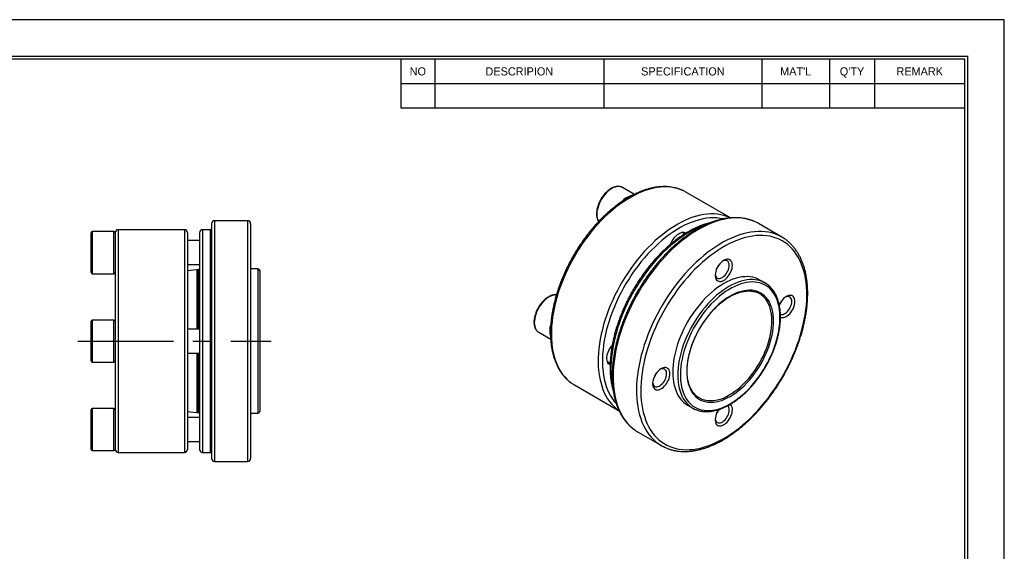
# Model space of a CAD drawing. Header units: millimetres. Extents: x 0 to 278, y 0 to 197.
# Tile 7 of 7: x 115 to 278, y 108 to 197. Entities that reach past the tile are written whole.
import ezdxf
from ezdxf.enums import TextEntityAlignment as Align

# ---------------------------------------------------------------- set-up
doc = ezdxf.new("R2010")
doc.units = ezdxf.units.MM
doc.linetypes.add('CENTER', pattern=[50.8, 31.75, -6.35, 6.35, -6.35])
for name, color, linetype in [('center', 1, 'CENTER'), ('L1', 7, 'CONTINUOUS'), ('OUTLINE', 7, 'CONTINUOUS')]:
    doc.layers.add(name, color=color, linetype=linetype)

# ---------------------------------------------------------------- blocks, each defined once
blk = doc.blocks.new('표제란')
at = {"layer": 'L1', "color": 0}
for p, q in [((297, 210), (0, 210)), ((297, 0), (297, 210))]:
    blk.add_line(p, q, dxfattribs=at)
at = {"layer": 'L1'}
for p, q in [((190, 203), (190, 194.34)), ((196, 203), (196, 194.34)), ((226, 203), (226, 194.34)), ((254, 203), (254, 194.34)), ((266, 203), (266, 194.34)), ((274, 203), (274, 194.34)), ((190, 198.67), (290, 198.67)), ((190, 194.34), (290, 194.34))]:
    blk.add_line(p, q, dxfattribs=at)
at = {"layer": 'L1', "const_width": 0.25}
blk.add_lwpolyline([(290.5, 6.5), (290.5, 203.5), (10, 203.5), (10, 6.5)], close=True, dxfattribs=at)
at = {"layer": 'L1'}
blk.add_lwpolyline([(290, 7), (290, 203), (10.5, 203), (10.5, 7)], close=True, dxfattribs=at)
for s, p in [('NO', (193, 200.83)), ('DESCRIPION', (211, 200.83)), ('SPECIFICATION', (240, 200.83)), ("MAT'L", (260, 200.83)), ("Q'TY", (270, 200.83)), ('REMARK', (282, 200.83))]:
    blk.add_text(s, height=1.444, dxfattribs=at).set_placement(p, align=Align.MIDDLE_CENTER)
for tag, p in [('필렛', (179.25, 10.9)), ('모따기', (179.25, 8.3))]:
    blk.add_attdef(tag, text='', height=1.15, dxfattribs=at).set_placement(p, align=Align.MIDDLE_LEFT)
at = {"layer": 'OUTLINE', "ltscale": 0.5}
for tag, p, height in [('TITLE', (237.17, 24.41), 2.5), ('도번', (251.18, 15.64), 2.5), ('SCALE', (253.78, 9.55), 1.2), ('DATE', (277.02, 9.51), 1.2)]:
    blk.add_attdef(tag, p, '', height=height, dxfattribs=at)

msp = doc.modelspace()

# ---------------------------------------------------------------- linework, layer by layer
at = {"layer": 'center', "ltscale": 0.5}
msp.add_line((124.3028, 143.2718), (156.4131, 143.2718), dxfattribs=at)
at = {"layer": 'OUTLINE'}
for p, q in [((214.7069, 168.7941), (214.6753, 168.8117)), ((216.702, 167.6424), (214.7069, 168.7941)), ((232.6786, 163.7359), (225.2468, 168.0262)), ((146.479, 162.7716), (146.479, 123.772)), ((152.479, 163.2716), (146.979, 163.2716)), ((146.979, 163.2716), (146.979, 123.272)), ((152.479, 163.2716), (152.479, 123.272)), ((152.979, 162.7716), (152.979, 123.772)), ((241.1994, 160.549), (237.3103, 162.7941)), ((126.4792, 157.9718), (126.4792, 161.2718)), ((130.2792, 161.4718), (126.6792, 161.4718)), ((126.6792, 161.4718), (126.6792, 157.9718)), ((130.2792, 157.9718), (130.2792, 161.4718)), ((130.4792, 161.2716), (130.4792, 143.3099)), ((141.9791, 161.7716), (130.9792, 161.7716)), ((130.9792, 161.7716), (130.9792, 124.772)), ((141.9791, 161.7716), (141.9791, 124.772)), ((142.4791, 161.2716), (142.4791, 125.272)), ((144.4791, 161.2716), (144.4791, 125.272)), ((146.279, 161.7716), (144.979, 161.7716)), ((144.979, 161.7716), (144.979, 124.772)), ((146.279, 161.7716), (146.279, 124.772)), ((225.0786, 161.0746), (224.6138, 161.343)), ((144.4791, 159.9718), (142.4791, 159.9718)), ((126.4792, 154.6718), (126.4792, 157.9718)), ((126.6792, 157.9718), (126.6792, 154.4718)), ((130.2792, 154.4718), (130.2792, 157.9718)), ((142.4791, 155.9718), (144.4791, 155.9718)), ((126.6792, 154.4718), (130.2792, 154.4718)), ((143.4792, 155.055), (142.4791, 154.9587)), ((144.061, 155.1217), (143.4792, 155.0656)), ((143.4792, 155.055), (143.4792, 155.0656)), ((144.2791, 155.1217), (144.061, 155.1217)), ((144.061, 155.1217), (144.061, 145.2718)), ((144.2791, 155.1217), (144.2791, 145.2718)), ((154.179, 155.2717), (152.979, 155.2717)), ((154.179, 155.2717), (154.179, 131.2719)), ((154.479, 154.9717), (154.479, 131.5719)), ((238.4018, 152.9267), (237.5533, 153.4165)), ((126.4792, 139.9718), (126.4792, 146.5718)), ((130.2792, 146.7718), (126.6792, 146.7718)), ((126.6792, 146.7718), (126.6792, 139.7718)), ((130.2792, 139.7718), (130.2792, 146.7718)), ((144.4791, 145.2718), (142.4791, 145.2718)), ((200.8127, 144.728), (202.8075, 143.5764)), ((130.4792, 143.2336), (130.4792, 143.3099)), ((130.4792, 143.2336), (130.4792, 125.272)), ((142.4791, 141.2718), (144.4791, 141.2718)), ((144.061, 141.2718), (144.061, 131.4219)), ((144.2791, 141.2718), (144.2791, 131.4219)), ((126.6792, 139.7718), (130.2792, 139.7718)), ((212.2195, 139.875), (212.6844, 139.6066)), ((206.7485, 135.9827), (214.1773, 131.6942)), ((225.5544, 132.6316), (226.4029, 132.1417)), ((126.4792, 125.2718), (126.4792, 131.8718)), ((130.2792, 132.0718), (126.6792, 132.0718)), ((126.6792, 132.0718), (126.6792, 125.0718)), ((130.2792, 125.0718), (130.2792, 132.0718)), ((142.4791, 131.5849), (143.4792, 131.4885)), ((143.4792, 131.4779), (143.4792, 131.4885)), ((143.4792, 131.4779), (144.061, 131.4219)), ((144.061, 131.4219), (144.2791, 131.4219)), ((152.979, 131.2719), (154.179, 131.2719)), ((144.4791, 130.5718), (142.4791, 130.5718)), ((217.3121, 128.1525), (221.2012, 125.9074)), ((142.4791, 126.5718), (144.4791, 126.5718)), ((126.6792, 125.0718), (130.2792, 125.0718)), ((130.9792, 124.772), (141.9791, 124.772)), ((144.979, 124.772), (146.279, 124.772)), ((146.979, 123.272), (152.479, 123.272))]:
    msp.add_line(p, q, dxfattribs=at)
at = {"layer": 'OUTLINE', "flags": 128}
for points in [[(224.7015, 168.3059), (224.2979, 168.4716), (223.8002, 168.6333), (223.2843, 168.7563), (222.7514, 168.8402), (222.2028, 168.8848), (221.6397, 168.8901), (221.0634, 168.8561), (220.4754, 168.7827), (219.8769, 168.6703), (219.2693, 168.519), (218.6542, 168.3291), (218.0328, 168.1013), (217.4067, 167.8359), (216.7773, 167.5336), (216.1461, 167.1951), (215.5145, 166.8211), (214.8841, 166.4127), (214.2563, 165.9706), (213.6325, 165.496), (213.0142, 164.99), (212.4029, 164.4536), (211.8, 163.8883), (211.2069, 163.2952), (210.6249, 162.6758), (210.0555, 162.0316), (209.4999, 161.3639), (208.9594, 160.6745), (208.4354, 159.9648), (207.929, 159.2366), (207.4414, 158.4915), (206.9737, 157.7313), (206.5271, 156.9577), (206.1026, 156.1726), (205.7011, 155.3778), (205.3236, 154.5751), (204.9711, 153.7664), (204.6442, 152.9536), (204.3438, 152.1386), (204.0705, 151.3233), (203.8251, 150.5096), (203.6081, 149.6994), (203.4199, 148.8945), (203.261, 148.0969), (203.1319, 147.3084), (203.0327, 146.5308), (202.9638, 145.766), (202.9252, 145.0158), (202.9171, 144.2818), (202.9395, 143.5658), (202.9924, 142.8696), (203.0756, 142.1946), (203.1889, 141.5424), (203.332, 140.9147), (203.5047, 140.3128), (203.7065, 139.7382), (203.937, 139.1922), (204.1956, 138.676), (204.4817, 138.1909), (204.7946, 137.7381), (205.1337, 137.3184), (205.498, 136.9331), (205.8869, 136.5828), (206.2024, 136.3376)], [(214.6753, 168.8117), (214.5001, 168.8881), (214.2738, 168.9429), (214.0309, 168.9577), (213.7745, 168.9323), (213.5078, 168.8671), (213.2342, 168.7628), (212.9571, 168.6208), (212.68, 168.4428), (212.4064, 168.2312), (212.1397, 167.9885), (211.8833, 167.7179), (211.6404, 167.4226), (211.414, 167.1065), (211.2071, 166.7735), (211.0221, 166.4277), (210.8615, 166.0737), (210.7273, 165.7157), (210.6211, 165.3583), (210.5442, 165.0059), (210.4978, 164.6631), (210.4822, 164.3342)], [(232.4796, 163.8157), (232.076, 163.9814), (231.5783, 164.1431), (231.0624, 164.2661), (230.5295, 164.35), (229.9809, 164.3946), (229.4178, 164.3999), (228.8415, 164.3659), (228.2535, 164.2925), (227.655, 164.1801), (227.0474, 164.0288), (226.4323, 163.8389), (225.8109, 163.6111), (225.1848, 163.3457), (224.5554, 163.0434), (223.9242, 162.7049), (223.2926, 162.3309), (222.6622, 161.9225), (222.0344, 161.4804), (221.4106, 161.0058), (220.7923, 160.4998), (220.181, 159.9634), (219.5781, 159.3981), (218.985, 158.805), (218.403, 158.1856), (217.8336, 157.5414), (217.278, 156.8737), (216.7375, 156.1843), (216.2135, 155.4746), (215.7071, 154.7464), (215.2195, 154.0013), (214.7518, 153.2411), (214.3052, 152.4675), (213.8807, 151.6824), (213.4792, 150.8876), (213.1017, 150.0849), (212.7492, 149.2762), (212.4223, 148.4634), (212.1219, 147.6484), (211.8486, 146.8331), (211.6032, 146.0194), (211.3861, 145.2092), (211.198, 144.4043), (211.0391, 143.6067), (210.91, 142.8182), (210.8108, 142.0406), (210.7419, 141.2758), (210.7033, 140.5256), (210.6952, 139.7916), (210.7176, 139.0756), (210.7705, 138.3794), (210.8537, 137.7044), (210.967, 137.0522), (211.1101, 136.4245), (211.2828, 135.8226), (211.4846, 135.248), (211.7151, 134.702), (211.9737, 134.1858), (212.2598, 133.7007), (212.5727, 133.2479), (212.9118, 132.8282), (213.2761, 132.4429), (213.665, 132.0926), (213.9805, 131.8474)], [(231.4153, 163.5674), (230.9235, 163.6607), (230.3878, 163.7211), (229.837, 163.742), (229.2726, 163.7234), (228.6957, 163.6654), (228.1079, 163.568), (227.5105, 163.4316), (226.905, 163.2564), (226.2928, 163.0428), (225.6754, 162.7915), (225.0543, 162.5029), (224.4309, 162.1778), (223.8069, 161.8169), (223.1836, 161.4212), (222.5626, 160.9915), (221.9453, 160.529), (221.3333, 160.0347), (220.728, 159.5098), (220.1309, 158.9555), (219.5435, 158.3733), (218.967, 157.7644), (218.4029, 157.1305), (217.8527, 156.4729), (217.3175, 155.7933), (216.7986, 155.0933), (216.2975, 154.3746), (215.8151, 153.6389), (215.3527, 152.888), (214.9114, 152.1237), (214.4923, 151.3478), (214.0964, 150.5622), (213.7245, 149.7688), (213.3777, 148.9694), (213.0567, 148.1661), (212.7624, 147.3608), (212.4954, 146.5553), (212.2563, 145.7516), (212.0458, 144.9517), (211.8644, 144.1574), (211.7124, 143.3707), (211.5903, 142.5935), (211.4983, 141.8276), (211.4367, 141.0749), (211.4056, 140.3372), (211.4051, 139.6163), (211.4351, 138.9139), (211.4957, 138.2316), (211.5867, 137.5712), (211.7078, 136.9342), (211.8588, 136.3221), (212.0393, 135.7364), (212.2489, 135.1786), (212.487, 134.6499), (212.7531, 134.1517), (213.0465, 133.6851), (213.3666, 133.2513), (213.71, 132.854)], [(236.6801, 163.1147), (236.6511, 163.1274), (236.147, 163.3249), (235.6237, 163.4837), (235.0824, 163.6035), (234.5242, 163.6841), (233.9505, 163.7251), (233.3624, 163.7267), (232.7611, 163.6887), (232.1481, 163.6113), (231.5246, 163.4946), (230.8919, 163.3389), (230.2515, 163.1444), (229.6047, 162.9117), (228.953, 162.6413), (228.2977, 162.3336), (227.6403, 161.9895), (226.9822, 161.6095), (226.3247, 161.1946), (225.6694, 160.7457), (225.0177, 160.2637), (224.3709, 159.7497), (223.7305, 159.2047), (223.0979, 158.63), (222.4744, 158.0268), (221.8613, 157.3964), (221.2601, 156.7402), (220.672, 156.0596), (220.0982, 155.3561), (219.5401, 154.6311), (218.9988, 153.8864), (218.4755, 153.1234), (217.9713, 152.3438), (217.4874, 151.5494), (217.0247, 150.7418), (216.5843, 149.9228), (216.1672, 149.0941), (215.7742, 148.2576), (215.4061, 147.4151), (215.0639, 146.5684), (214.7482, 145.7193), (214.4597, 144.8696), (214.199, 144.0213), (213.9667, 143.1761), (213.7633, 142.3359), (213.5893, 141.5025), (213.445, 140.6777), (213.3307, 139.8633), (213.2467, 139.061), (213.1932, 138.2726), (213.1702, 137.4998), (213.1778, 136.7443), (213.2161, 136.0077), (213.2849, 135.2916), (213.3841, 134.5975), (213.5134, 133.927), (213.6726, 133.2815), (213.8614, 132.6624), (214.0793, 132.071), (214.3258, 131.5087), (214.6005, 130.9766), (214.9027, 130.4759), (215.2317, 130.0077), (215.587, 129.573), (215.9676, 129.1727), (216.3728, 128.8078), (216.754, 128.5128)], [(232.6231, 163.7486), (232.5544, 163.7813), (232.4796, 163.8157)], [(228.553, 162.6141), (228.4103, 162.565), (227.7871, 162.3281), (227.1596, 162.0538), (226.529, 161.7427), (225.897, 161.3955), (225.265, 161.013), (224.6345, 160.5962), (224.0069, 160.1459), (223.3837, 159.6632), (222.7665, 159.1493), (222.1565, 158.6054), (221.5552, 158.0327), (220.9641, 157.4326), (220.3845, 156.8065), (219.8178, 156.1558), (219.2653, 155.482), (218.7283, 154.7868), (218.208, 154.0718), (217.7057, 153.3386), (217.2225, 152.5889), (216.7596, 151.8245), (216.318, 151.0471), (215.8987, 150.2587), (215.5029, 149.461), (215.1313, 148.6558), (214.7848, 147.8452), (214.4643, 147.0309), (214.1706, 146.2149), (213.9042, 145.3991), (213.6658, 144.5853), (213.4559, 143.7755), (213.2752, 142.9716), (213.1239, 142.1755), (213.0024, 141.3889), (212.9111, 140.6138), (212.85, 139.852), (212.8195, 139.1052), (212.8195, 138.3752), (212.85, 137.6636), (212.9111, 136.9722), (213.0024, 136.3026), (213.1166, 135.6903)], [(237.3103, 162.7941), (237.1351, 162.8917), (236.6801, 163.1147)], [(240.5692, 160.8696), (240.5402, 160.8823), (240.036, 161.0798), (239.5127, 161.2386), (238.9714, 161.3584), (238.4133, 161.439), (237.8395, 161.48), (237.2514, 161.4816), (236.6502, 161.4436), (236.0371, 161.3662), (235.4136, 161.2495), (234.781, 161.0938), (234.1406, 160.8993), (233.4938, 160.6666), (232.8421, 160.3962), (232.1868, 160.0885), (231.5293, 159.7444), (230.8712, 159.3644), (230.2138, 158.9495), (229.5585, 158.5006), (228.9068, 158.0186), (228.26, 157.5046), (227.6196, 156.9596), (226.9869, 156.3849), (226.3634, 155.7817), (225.7504, 155.1513), (225.1491, 154.4951), (224.561, 153.8145), (223.9873, 153.111), (223.4291, 152.386), (222.8878, 151.6413), (222.3645, 150.8783), (221.8604, 150.0987), (221.3764, 149.3043), (220.9138, 148.4967), (220.4734, 147.6777), (220.0562, 146.849), (219.6632, 146.0125), (219.2952, 145.17), (218.9529, 144.3233), (218.6372, 143.4742), (218.3487, 142.6245), (218.088, 141.7762), (217.8558, 140.931), (217.6524, 140.0908), (217.4784, 139.2574), (217.334, 138.4326), (217.2198, 137.6182), (217.1357, 136.8159), (217.0822, 136.0275), (217.0592, 135.2547), (217.0669, 134.4992), (217.1052, 133.7626), (217.174, 133.0465), (217.2731, 132.3524), (217.4025, 131.6819), (217.5617, 131.0364), (217.7504, 130.4173), (217.9683, 129.8259), (218.2149, 129.2636), (218.4895, 128.7315), (218.7917, 128.2308), (219.1208, 127.7626), (219.476, 127.3279), (219.8567, 126.9276), (220.2618, 126.5627), (220.643, 126.2677)], [(231.5538, 127.1017), (232.205, 127.4953), (232.8547, 127.9237), (233.5015, 128.3857), (234.1439, 128.8804), (234.7806, 129.4066), (235.4101, 129.9632), (236.0309, 130.549), (236.6418, 131.1626), (237.2413, 131.8026), (237.8282, 132.4678), (238.401, 133.1564), (238.9585, 133.8671), (239.4996, 134.5982), (240.0229, 135.3481), (240.5273, 136.1152), (241.0116, 136.8976), (241.4749, 137.6938), (241.916, 138.5018), (242.3341, 139.3199), (242.728, 140.1463), (243.097, 140.9791), (243.4403, 141.8165), (243.7571, 142.6565), (244.0466, 143.4974), (244.3082, 144.3372), (244.5414, 145.1741), (244.7456, 146.0062), (244.9203, 146.8317), (245.0653, 147.6486), (245.1801, 148.4553), (245.2644, 149.2498), (245.3182, 150.0304), (245.3413, 150.7954), (245.3336, 151.543), (245.2952, 152.2716), (245.2261, 152.9796), (245.1265, 153.6654), (244.9966, 154.3275), (244.8367, 154.9643), (244.6471, 155.5744), (244.4284, 156.1566), (244.1809, 156.7095), (243.9053, 157.2318), (243.602, 157.7224), (243.2719, 158.1803), (242.9157, 158.6043), (242.5341, 158.9935), (242.128, 159.3471), (241.6983, 159.6643), (241.246, 159.9443), (240.772, 160.1866), (240.2775, 160.3906), (239.7635, 160.5559), (239.2312, 160.682), (238.6817, 160.7688), (238.1164, 160.8159), (237.5364, 160.8233), (236.9431, 160.791), (236.3377, 160.7191), (235.7217, 160.6077), (235.0963, 160.457), (234.4631, 160.2675), (233.8233, 160.0394), (233.1785, 159.7735), (232.5301, 159.4701), (231.8795, 159.13), (231.2282, 158.754), (230.5775, 158.3429), (229.9291, 157.8976), (229.2843, 157.4191), (228.6446, 156.9085), (228.0113, 156.367), (227.386, 155.7956), (226.7699, 155.1958), (226.1646, 154.5687), (225.5712, 153.916), (224.9912, 153.2389), (224.4259, 152.539), (223.8765, 151.8179), (223.3441, 151.0772), (222.8302, 150.3185), (222.3356, 149.5435), (221.8617, 148.754), (221.4093, 147.9517), (220.9796, 147.1384), (220.5735, 146.3159), (220.1919, 145.4861), (219.8357, 144.6508), (219.5056, 143.8118), (219.2024, 142.9711), (218.9267, 142.1306), (218.6793, 141.292), (218.4605, 140.4572), (218.271, 139.6282), (218.1111, 138.8068), (217.9812, 137.9948), (217.8816, 137.194), (217.8125, 136.4062), (217.774, 135.6332), (217.7663, 134.8767), (217.7894, 134.1383), (217.8432, 133.4198), (217.9276, 132.7227), (218.0424, 132.0486), (218.1873, 131.399), (218.3621, 130.7754), (218.5663, 130.179), (218.7994, 129.6113), (219.0611, 129.0736), (219.3506, 128.567), (219.6673, 128.0926), (220.0106, 127.6516), (220.3796, 127.2448), (220.7736, 126.8733), (221.1916, 126.5378), (221.6327, 126.2391), (222.096, 125.9779), (222.5804, 125.7547), (223.0848, 125.57), (223.6081, 125.4243), (224.1491, 125.3178), (224.7067, 125.2509), (225.2795, 125.2236), (225.8663, 125.236), (226.4658, 125.2881), (227.0767, 125.3798), (227.6976, 125.5109), (228.3271, 125.681), (228.9637, 125.8899), (229.6062, 126.137), (230.253, 126.4217), (230.9027, 126.7435), (231.5538, 127.1017)], [(222.7212, 159.3557), (222.78, 159.508), (222.9105, 159.7907), (223.0647, 160.0641), (223.2396, 160.3228), (223.4318, 160.562), (223.6376, 160.7768), (223.853, 160.9631), (224.0738, 161.1174), (224.2956, 161.2365), (224.5142, 161.3182), (224.7253, 161.3608), (224.9248, 161.3636), (225.1088, 161.3265), (225.2737, 161.2502), (225.3093, 161.2268)], [(232.9857, 155.8538), (232.9705, 156.0858), (232.925, 156.2952), (232.8503, 156.4775), (232.748, 156.629), (232.6203, 156.7463), (232.4698, 156.8269), (232.2998, 156.8692), (232.1138, 156.8723), (231.916, 156.836), (231.7104, 156.7612), (231.5015, 156.6494), (231.2937, 156.5031), (231.0915, 156.3253), (230.8991, 156.1198), (230.7207, 155.891), (230.56, 155.6438), (230.4205, 155.3835), (230.3051, 155.1156), (230.2164, 154.8458), (230.1562, 154.5799), (230.1258, 154.3235), (230.1258, 154.0821), (230.1562, 153.8609), (230.2164, 153.6645), (230.3051, 153.4971), (230.4205, 153.3624), (230.56, 153.2631), (230.7207, 153.2015), (230.8991, 153.1787), (231.0915, 153.1954), (231.2937, 153.2511), (231.5015, 153.3446), (231.7104, 153.474), (231.916, 153.6366), (232.1138, 153.8287), (232.2998, 154.0464), (232.4698, 154.285), (232.6203, 154.5394), (232.748, 154.8043), (232.8503, 155.0738), (232.925, 155.3424), (232.9705, 155.6043), (232.9857, 155.8538)], [(230.1287, 154.3655), (230.1378, 154.2942), (230.1851, 154.1058), (230.2626, 153.9467), (230.3679, 153.8213), (230.4985, 153.7329), (230.6505, 153.684), (230.82, 153.6759), (231.0022, 153.7089), (231.1923, 153.782), (231.385, 153.8932), (231.5751, 154.0396), (231.7573, 154.217), (231.9268, 154.4208), (232.0789, 154.6452), (232.2094, 154.8843), (232.3148, 155.1314), (232.3922, 155.3799), (232.4395, 155.6229), (232.4554, 155.8538)], [(237.5533, 153.4165), (237.1805, 153.6065), (236.7868, 153.7581), (236.374, 153.8706), (235.9435, 153.9435), (235.4971, 153.9765), (235.0363, 153.9696), (234.5627, 153.9227), (234.0782, 153.8361), (233.5845, 153.71), (233.0833, 153.5449), (232.5766, 153.3415), (232.0661, 153.1003), (231.5538, 152.8225), (231.0415, 152.5088), (230.531, 152.1606), (230.0243, 151.779), (229.5232, 151.3655), (229.0295, 150.9215), (228.5449, 150.4487), (228.0714, 149.9489), (227.6106, 149.4237), (227.1641, 148.8752), (226.7337, 148.3054), (226.3208, 147.7163), (225.9271, 147.11), (225.5539, 146.4889), (225.2026, 145.8551), (224.8744, 145.211), (224.5706, 144.5589), (224.2924, 143.9012), (224.0406, 143.2403), (223.8162, 142.5786), (223.62, 141.9185), (223.4528, 141.2625), (223.3152, 140.6129), (223.2076, 139.9721), (223.1305, 139.3424), (223.0841, 138.7262), (223.0686, 138.1257), (223.0841, 137.543), (223.1305, 136.9803), (223.2076, 136.4397), (223.3152, 135.9231), (223.4528, 135.4324), (223.62, 134.9694), (223.8162, 134.5358), (224.0406, 134.1332), (224.2924, 133.763), (224.5706, 133.4266), (224.8744, 133.1253), (225.2026, 132.86), (225.5539, 132.6319), (225.5544, 132.6316)], [(237.7915, 153.2137), (237.6353, 153.2683), (237.2225, 153.3808), (236.7921, 153.4536), (236.3456, 153.4867), (235.8848, 153.4797), (235.4112, 153.4329), (234.9267, 153.3462), (234.433, 153.2202), (233.9318, 153.0551), (233.4251, 152.8516), (232.9147, 152.6105), (232.4023, 152.3326), (231.89, 152.019), (231.3796, 151.6707), (230.8728, 151.2892), (230.3717, 150.8756), (229.878, 150.4317), (229.3934, 149.9589), (228.9199, 149.459), (228.4591, 148.9339), (228.0126, 148.3854), (227.5822, 147.8155), (227.1694, 147.2264), (226.7756, 146.6202), (226.4024, 145.999), (226.0511, 145.3653), (225.7229, 144.7211), (225.4192, 144.069), (225.1409, 143.4113), (224.8891, 142.7504), (224.6647, 142.0888), (224.4685, 141.4287), (224.3013, 140.7727), (224.1637, 140.1231), (224.0561, 139.4823), (223.979, 138.8526), (223.9326, 138.2364), (223.9171, 137.6358), (223.9326, 137.0532), (223.979, 136.4905), (224.0561, 135.9499), (224.1637, 135.4333), (224.3013, 134.9426), (224.4685, 134.4796), (224.6647, 134.046), (224.8891, 133.6434), (225.1409, 133.2732), (225.4192, 132.9368), (225.7229, 132.6354), (225.8211, 132.5501)], [(232.6145, 132.8583), (233.1188, 133.1673), (233.6213, 133.5106), (234.1201, 133.887), (234.6132, 134.2952), (235.0989, 134.7335), (235.5753, 135.2004), (236.0408, 135.6941), (236.4935, 136.2129), (236.9318, 136.7546), (237.354, 137.3175), (237.7585, 137.8992), (238.144, 138.4978), (238.5089, 139.1109), (238.8518, 139.7363), (239.1715, 140.3717), (239.4669, 141.0146), (239.7367, 141.6628), (239.9801, 142.3137), (240.1961, 142.965), (240.3838, 143.6142), (240.5427, 144.259), (240.672, 144.8969), (240.7714, 145.5255), (240.8404, 146.1426), (240.8789, 146.7458), (240.8866, 147.3328), (240.8635, 147.9016), (240.8097, 148.4499), (240.7255, 148.9758), (240.6111, 149.4772), (240.4669, 149.9524), (240.2935, 150.3995), (240.0915, 150.8169), (239.8618, 151.2031), (239.6051, 151.5565), (239.3223, 151.8759), (239.0146, 152.1601), (238.6831, 152.408), (238.3291, 152.6188), (237.9537, 152.7916), (237.5586, 152.9257), (237.145, 153.0208), (236.7145, 153.0764), (236.2688, 153.0923), (235.8096, 153.0685), (235.3384, 153.005), (234.8571, 152.9021), (234.3674, 152.7602), (233.8713, 152.5799), (233.3704, 152.3616), (232.8668, 152.1064), (232.3622, 151.8151), (231.8585, 151.4888), (231.3577, 151.1288), (230.8615, 150.7363), (230.3719, 150.3129), (229.8906, 149.86), (229.4194, 149.3795), (228.9601, 148.873), (228.5144, 148.3425), (228.084, 147.79), (227.6704, 147.2174), (227.2752, 146.627), (226.8999, 146.0208), (226.5458, 145.4013), (226.2143, 144.7706), (225.9066, 144.1312), (225.6239, 143.4853), (225.3672, 142.8355), (225.1374, 142.1841), (224.9354, 141.5335), (224.7621, 140.8862), (224.6179, 140.2446), (224.5035, 139.611), (224.4192, 138.9879), (224.3654, 138.3775), (224.3424, 137.7821), (224.3501, 137.2039), (224.3885, 136.6451), (224.4575, 136.1077), (224.5569, 135.5938), (224.6863, 135.1053), (224.8451, 134.644), (225.0329, 134.2115), (225.2489, 133.8095), (225.4922, 133.4396), (225.7621, 133.103), (226.0574, 132.8011), (226.3772, 132.5349), (226.7201, 132.3054), (227.085, 132.1136), (227.4704, 131.96), (227.875, 131.8454), (228.2972, 131.77), (228.7355, 131.7342), (229.1882, 131.7382), (229.6536, 131.7819), (230.1301, 131.8651), (230.6158, 131.9875), (231.1089, 132.1487), (231.6076, 132.3481), (232.1101, 132.5849), (232.6145, 132.8583)], [(203.7535, 150.9519), (203.6364, 150.9539), (203.38, 150.9285), (203.1133, 150.8633), (202.8397, 150.759), (202.5626, 150.617), (202.2855, 150.4391), (202.0119, 150.2275), (201.7452, 149.9848), (201.4888, 149.7141), (201.2459, 149.4189), (201.0195, 149.1027), (200.8126, 148.7697), (200.6277, 148.424), (200.4671, 148.0699), (200.3328, 147.7119), (200.2266, 147.3545), (200.1498, 147.0022), (200.1033, 146.6594), (200.0877, 146.3304), (200.1033, 146.0194), (200.1498, 145.7303), (200.2266, 145.4667), (200.3328, 145.2319), (200.4671, 145.0289), (200.6277, 144.8603), (200.8126, 144.7281), (200.8127, 144.728)], [(232.6145, 134.0831), (233.0862, 134.3733), (233.5559, 134.6979), (234.0215, 135.0555), (234.4812, 135.4446), (234.9328, 135.8635), (235.3745, 136.3105), (235.8044, 136.7836), (236.2207, 137.2808), (236.6215, 137.8), (237.0051, 138.3389), (237.3699, 138.8952), (237.7144, 139.4667), (238.0371, 140.0507), (238.3365, 140.6449), (238.6114, 141.2466), (238.8606, 141.8533), (239.0831, 142.4624), (239.2779, 143.0712), (239.4441, 143.6773), (239.5811, 144.2779), (239.6883, 144.8706), (239.7652, 145.4527), (239.8114, 146.0218), (239.8269, 146.5754), (239.8114, 147.1112), (239.7652, 147.6269), (239.6883, 148.1202), (239.5811, 148.5891), (239.4441, 149.0316), (239.2779, 149.4457), (239.0831, 149.8297), (238.8606, 150.1819), (238.6114, 150.5008), (238.3365, 150.7852), (238.0371, 151.0336), (237.7144, 151.2451), (237.3699, 151.4188), (237.0051, 151.554), (236.6215, 151.65), (236.2207, 151.7064), (235.8044, 151.723), (235.3745, 151.6998), (234.9328, 151.6368), (234.4812, 151.5342), (234.0215, 151.3927), (233.5559, 151.2126), (233.0862, 150.9949), (232.6145, 150.7404), (232.1428, 150.4503), (231.6731, 150.1257), (231.2074, 149.7681), (230.7478, 149.379), (230.2961, 148.96), (229.8544, 148.5131), (229.4245, 148.04), (229.0083, 147.5428), (228.6075, 147.0236), (228.2238, 146.4847), (227.859, 145.9283), (227.5145, 145.3569), (227.1919, 144.7728), (226.8925, 144.1787), (226.6176, 143.577), (226.3683, 142.9703), (226.1459, 142.3612), (225.9511, 141.7523), (225.7848, 141.1462), (225.6478, 140.5456), (225.5406, 139.953), (225.4638, 139.3709), (225.4175, 138.8018), (225.4021, 138.2481), (225.4175, 137.7123), (225.4638, 137.1966), (225.5406, 136.7033), (225.6478, 136.2344), (225.7848, 135.7919), (225.9511, 135.3778), (226.1459, 134.9939), (226.3683, 134.6416), (226.6176, 134.3227), (226.8925, 134.0384), (227.1919, 133.7899), (227.5145, 133.5784), (227.859, 133.4047), (228.2238, 133.2696), (228.6075, 133.1736), (229.0083, 133.1171), (229.4245, 133.1005), (229.8544, 133.1238), (230.2961, 133.1868), (230.7478, 133.2893), (231.2074, 133.4309), (231.6731, 133.6109), (232.1428, 133.8287), (232.6145, 134.0831)], [(232.4731, 134.3281), (232.9404, 134.6157), (233.4057, 134.9378), (233.8669, 135.2929), (234.322, 135.6795), (234.769, 136.0959), (235.206, 136.5403), (235.631, 137.0107), (236.0422, 137.5051), (236.4379, 138.0213), (236.8161, 138.557), (237.1754, 139.11), (237.5142, 139.6778), (237.8309, 140.2578), (238.1241, 140.8477), (238.3927, 141.4447), (238.6353, 142.0463), (238.851, 142.6499), (239.0389, 143.2528), (239.198, 143.8524), (239.3277, 144.446), (239.4274, 145.0311), (239.4967, 145.6051), (239.5354, 146.1655), (239.5431, 146.7099), (239.5199, 147.2358), (239.4659, 147.7409), (239.3813, 148.2231), (239.2665, 148.6803), (239.122, 149.1104), (238.9485, 149.5116), (238.7466, 149.8821), (238.5173, 150.2202), (238.2615, 150.5246), (238.1513, 150.6374)], [(243.3802, 149.8513), (243.3649, 150.0832), (243.3195, 150.2926), (243.2448, 150.475), (243.1425, 150.6264), (243.0147, 150.7437), (242.8642, 150.8244), (242.6942, 150.8667), (242.5083, 150.8697), (242.3105, 150.8335), (242.1049, 150.7587), (241.896, 150.6469), (241.6882, 150.5005), (241.486, 150.3227), (241.2936, 150.1172), (241.1151, 149.8885), (240.9545, 149.6413), (240.815, 149.381), (240.7687, 149.2811)], [(240.9548, 147.7048), (241.045, 147.6814), (241.2145, 147.6734), (241.3967, 147.7063), (241.5868, 147.7794), (241.7795, 147.8907), (241.9695, 148.037), (242.1518, 148.2145), (242.3213, 148.4182), (242.4733, 148.6427), (242.6038, 148.8817), (242.7092, 149.1289), (242.7866, 149.3773), (242.8339, 149.6203), (242.8499, 149.8513)], [(240.962, 147.2566), (241.1151, 147.1989), (241.2936, 147.1762), (241.486, 147.1928), (241.6882, 147.2485), (241.896, 147.3421), (242.1049, 147.4715), (242.3105, 147.634), (242.5083, 147.8262), (242.6942, 148.0439), (242.8642, 148.2825), (243.0147, 148.5369), (243.1425, 148.8017), (243.2448, 149.0713), (243.3195, 149.3399), (243.3649, 149.6017), (243.3802, 149.8513)], [(212.6663, 139.3315), (212.5525, 139.3977), (212.4158, 139.5208), (212.3048, 139.6787), (212.2217, 139.8683), (212.168, 140.086), (212.1448, 140.3275), (212.1525, 140.5882), (212.1911, 140.8629), (212.2597, 141.1462), (212.357, 141.4328), (212.4811, 141.7169), (212.6296, 141.9931), (212.7996, 142.2561), (212.9879, 142.5005), (212.9921, 142.5056)], [(222.5912, 137.8501), (222.576, 138.082), (222.5305, 138.2914), (222.4559, 138.4738), (222.3535, 138.6252), (222.2258, 138.7425), (222.0753, 138.8232), (221.9053, 138.8655), (221.7194, 138.8685), (221.5215, 138.8323), (221.316, 138.7575), (221.1071, 138.6457), (220.8993, 138.4993), (220.697, 138.3215), (220.5046, 138.116), (220.3262, 137.8873), (220.1655, 137.6401), (220.026, 137.3798), (219.9107, 137.1119), (219.8219, 136.8421), (219.7617, 136.5762), (219.7313, 136.3198), (219.7313, 136.0784), (219.7617, 135.8571), (219.8219, 135.6607), (219.9107, 135.4934), (220.026, 135.3586), (220.1655, 135.2594), (220.3262, 135.1977), (220.5046, 135.175), (220.697, 135.1916), (220.8993, 135.2473), (221.1071, 135.3409), (221.316, 135.4703), (221.5215, 135.6328), (221.7194, 135.825), (221.9053, 136.0427), (222.0753, 136.2813), (222.2258, 136.5357), (222.3535, 136.8005), (222.4559, 137.0701), (222.5305, 137.3387), (222.576, 137.6005), (222.5912, 137.8501)], [(219.7343, 136.3617), (219.7434, 136.2904), (219.7907, 136.102), (219.8681, 135.9429), (219.9735, 135.8175), (220.104, 135.7291), (220.256, 135.6802), (220.4255, 135.6722), (220.6078, 135.7051), (220.7978, 135.7782), (220.9905, 135.8895), (221.1806, 136.0358), (221.3629, 136.2133), (221.5323, 136.417), (221.6844, 136.6415), (221.8149, 136.8805), (221.9203, 137.1277), (221.9977, 137.3761), (222.045, 137.6191), (222.0609, 137.8501)], [(213.9805, 131.8474), (214.0774, 131.7783), (214.1557, 131.7245)], [(230.7425, 131.915), (230.7207, 131.8847), (230.56, 131.6375), (230.4205, 131.3772), (230.3051, 131.1093), (230.2164, 130.8395), (230.1562, 130.5736), (230.1258, 130.3172), (230.1258, 130.0758), (230.1562, 129.8546), (230.2164, 129.6582), (230.3051, 129.4908), (230.4205, 129.3561), (230.56, 129.2568), (230.7207, 129.1952), (230.8991, 129.1724), (231.0915, 129.1891), (231.2937, 129.2448), (231.5015, 129.3383), (231.7104, 129.4677), (231.916, 129.6303), (232.1138, 129.8224), (232.2998, 130.0401), (232.4698, 130.2787), (232.6203, 130.5331), (232.748, 130.798), (232.8503, 131.0675), (232.925, 131.3361), (232.9705, 131.598), (232.9857, 131.8475), (232.9857, 131.8475)], [(230.1287, 130.3592), (230.1378, 130.2879), (230.1851, 130.0995), (230.2626, 129.9404), (230.3679, 129.815), (230.4985, 129.7266), (230.6505, 129.6777), (230.82, 129.6696), (231.0022, 129.7026), (231.1923, 129.7757), (231.385, 129.8869), (231.5751, 130.0333), (231.7573, 130.2107), (231.9268, 130.4145), (232.0789, 130.6389), (232.2094, 130.878), (232.3148, 131.1251), (232.3922, 131.3736), (232.4395, 131.6166), (232.4554, 131.8475)]]:
    msp.add_lwpolyline(points, dxfattribs=at)
at = {"layer": 'OUTLINE'}
for centre, radius, start, end in [((217.0838, 164.2322), 3.3199, 103.358486, 138.842528), ((222.1545, 162.6689), 6.1857, 60.006507, 65.68473), ((212.6125, 164.2385), 2.1325, 177.427655, 211.173014), ((146.279, 161.9716), 0.2, 270, 0), ((146.979, 162.7716), 0.5, 90, 180), ((152.479, 162.7716), 0.5, 360, 90), ((126.6792, 161.2718), 0.2, 90, 180), ((130.2792, 161.2718), 0.2, 0, 90), ((130.9792, 161.2716), 0.5, 90, 180), ((141.9791, 161.2716), 0.5, 0, 90), ((144.979, 161.2716), 0.5, 90, 180), ((237.859, 154.7627), 6.6813, 54.141984, 66.068676), ((228.2123, 156.9562), 2.747, 321.195488, 338.809889), ((231.7601, 155.9767), 0.706, 349.9746, 119.33423), ((126.6792, 154.6718), 0.2, 180, 270), ((130.2792, 154.6718), 0.2, 270, 0), ((144.2791, 155.3217), 0.2, 270, 0), ((154.179, 154.9717), 0.3, 0, 90), ((236.3895, 149.4408), 4.025, 49.938596, 69.614524), ((235.7815, 148.2246), 3.382, 45.515692, 75.021938), ((242.1546, 149.9742), 0.706, 349.9746, 119.33423), ((238.6039, 150.9551), 2.7503, 322.460737, 338.803542), ((126.6792, 146.5718), 0.2, 90, 180), ((130.2792, 146.5718), 0.2, 0, 90), ((206.1523, 144.9474), 3.512, 161.769644, 195.523156), ((126.6792, 139.9718), 0.2, 180, 270), ((130.2792, 139.9718), 0.2, 270, 0), ((217.8178, 138.9525), 2.747, 321.195508, 338.809869), ((221.3657, 137.973), 0.706, 349.9746, 119.33423), ((209.8423, 141.341), 6.1874, 233.964863, 239.998465), ((229.1691, 136.7699), 3.3905, 225.620068, 255.339703), ((229.3692, 138.9868), 5.598, 259.103868, 303.67369), ((228.4156, 135.6283), 4.0257, 229.873966, 249.913248), ((231.5969, 131.9261), 0.8621, 354.768714, 44.918879), ((231.9728, 131.9511), 1.0182, 354.164248, 52.36086), ((126.6792, 131.8718), 0.2, 90, 180), ((130.2792, 131.8718), 0.2, 0, 90), ((144.2791, 131.2219), 0.2, 0, 90), ((154.179, 131.5719), 0.3, 270, 0), ((228.2096, 132.9517), 2.7503, 321.201907, 337.521487), ((220.6566, 133.9448), 6.6886, 234.304817, 239.998328), ((224.5428, 131.6959), 6.6838, 234.304965, 245.993168), ((126.6792, 125.2718), 0.2, 180, 270), ((130.2792, 125.2718), 0.2, 270, 0), ((130.9792, 125.272), 0.5, 180, 270), ((141.9791, 125.272), 0.5, 270, 0), ((144.979, 125.272), 0.5, 180, 270), ((146.279, 124.572), 0.2, 0, 90), ((146.979, 123.772), 0.5, 180, 270), ((152.479, 123.772), 0.5, 270, 0)]:
    msp.add_arc(centre, radius, start, end, dxfattribs=at)
for points, knots in [([(224.6704, 168.3173), (224.5621, 168.366), (224.3003, 168.4836), (223.865, 168.6299), (223.3686, 168.7618), (222.8561, 168.8572), (222.3292, 168.9174), (221.7887, 168.9417), (221.2357, 168.9302), (220.6715, 168.8826), (220.0971, 168.7991), (219.514, 168.6797), (218.9234, 168.5247), (218.3268, 168.3344), (217.7254, 168.1093), (217.1206, 167.85), (216.5138, 167.5569), (215.9062, 167.2309), (215.2992, 166.8728), (214.6941, 166.4832), (214.092, 166.0633), (213.4943, 165.6138), (212.9022, 165.1358), (212.3167, 164.6303), (211.7392, 164.0985), (211.1709, 163.5414), (210.6127, 162.9602), (210.0659, 162.3562), (209.5317, 161.7307), (209.0109, 161.0849), (208.5048, 160.4202), (208.0144, 159.7381), (207.5407, 159.0398), (207.0845, 158.3269), (206.647, 157.6008), (206.2289, 156.8631), (205.8312, 156.1153), (205.4546, 155.3589), (205.1, 154.5955), (204.7681, 153.8267), (204.4597, 153.054), (204.1752, 152.279), (203.9155, 151.5034), (203.681, 150.7287), (203.4722, 149.9565), (203.2897, 149.1884), (203.1338, 148.426), (203.0049, 147.6707), (202.9034, 146.9243), (202.8295, 146.1881), (202.7834, 145.4638), (202.7654, 144.7528), (202.7756, 144.0566), (202.8139, 143.3767), (202.8805, 142.7145), (202.9754, 142.0715), (203.0983, 141.4492), (203.2491, 140.8488), (203.4276, 140.2719), (203.6333, 139.7199), (203.8659, 139.1939), (204.1248, 138.6954), (204.4092, 138.2254), (204.7185, 137.7852), (205.0517, 137.3755), (205.4083, 136.9981), (205.7803, 136.6551), (206.0444, 136.4551), (206.1735, 136.3573)], [0, 0, 0, 0, 0.01051776, 0.02541182, 0.04032937, 0.05528153, 0.07027632, 0.08531828, 0.10040852, 0.11554516, 0.13072403, 0.14593946, 0.1611851, 0.1764545, 0.19174162, 0.20704111, 0.22234845, 0.23765997, 0.25297256, 0.26828372, 0.28359207, 0.2988967, 0.31419705, 0.32949285, 0.34478405, 0.36007077, 0.37535322, 0.39063174, 0.4059067, 0.42117853, 0.43644768, 0.45171465, 0.46697991, 0.48224397, 0.49750733, 0.51277052, 0.52803398, 0.54329813, 0.55856346, 0.57383051, 0.58909978, 0.60437179, 0.61964704, 0.63492601, 0.65020917, 0.66549694, 0.68078971, 0.69608777, 0.71139131, 0.72670039, 0.74201487, 0.75733433, 0.77265803, 0.78798481, 0.80331275, 0.81863873, 0.83395935, 0.84927031, 0.86456639, 0.87984155, 0.89508911, 0.91030221, 0.92547432, 0.94060008, 0.95567616, 0.97070203, 0.98568057, 1, 1, 1, 1]), ([(214.6699, 168.8103), (214.6528, 168.8207), (214.5719, 168.8703), (214.4082, 168.9249), (214.1824, 168.9716), (213.9425, 168.9802), (213.6922, 168.9537), (213.4332, 168.8913), (213.1685, 168.7935), (212.9011, 168.6612), (212.6346, 168.4962), (212.3719, 168.3007), (212.1162, 168.077), (211.87, 167.828), (211.636, 167.5564), (211.4166, 167.2652), (211.214, 166.9578), (211.0306, 166.6373), (210.8681, 166.3073), (210.7285, 165.9712), (210.6132, 165.6328), (210.5237, 165.2955), (210.461, 164.9628), (210.4295, 164.6692), (210.4218, 164.4341), (210.4275, 164.2054), (210.4529, 163.9577), (210.5118, 163.6828), (210.6017, 163.4324), (210.6917, 163.2468), (210.7612, 163.1561), (210.7812, 163.1299)], [0, 0, 0, 0, 0.00946829, 0.04496205, 0.08050129, 0.11635863, 0.15268986, 0.18949955, 0.22668048, 0.26408671, 0.30159228, 0.3391031, 0.37657867, 0.41400864, 0.4513955, 0.48874836, 0.52607944, 0.5634024, 0.60073125, 0.63807613, 0.67545185, 0.7128731, 0.75035353, 0.78790383, 0.81479075, 0.83468624, 0.87235724, 0.91004949, 0.94762253, 0.98491852, 1, 1, 1, 1]), ([(236.6487, 163.1304), (236.4893, 163.1973), (236.1687, 163.3318), (235.6652, 163.49), (235.1452, 163.6163), (234.6095, 163.7065), (234.0595, 163.7614), (233.4961, 163.7804), (232.9204, 163.7636), (232.3336, 163.7107), (231.7367, 163.6219), (231.1311, 163.4973), (230.5181, 163.3372), (229.8989, 163.1417), (229.2748, 162.9115), (228.6471, 162.6469), (228.0171, 162.3487), (227.3861, 162.0173), (226.7553, 161.6536), (226.1259, 161.2584), (225.4992, 160.8324), (224.8763, 160.3766), (224.2584, 159.8919), (223.6467, 159.3792), (223.0423, 158.8397), (222.4464, 158.2743), (221.86, 157.6842), (221.2843, 157.0705), (220.7204, 156.4345), (220.1693, 155.7773), (219.6321, 155.1003), (219.1097, 154.4048), (218.6032, 153.692), (218.1135, 152.9635), (217.6415, 152.2205), (217.1882, 151.4645), (216.7545, 150.6969), (216.341, 149.9193), (215.9487, 149.1332), (215.5784, 148.3399), (215.2306, 147.5411), (214.9062, 146.7382), (214.6057, 145.9329), (214.3297, 145.1266), (214.0788, 144.3208), (213.8535, 143.5171), (213.6543, 142.7171), (213.4815, 141.9221), (213.3356, 141.1339), (213.2169, 140.3537), (213.1257, 139.5832), (213.0621, 138.8238), (213.0265, 138.0769), (213.0188, 137.344), (213.0394, 136.6265), (213.0881, 135.9258), (213.1649, 135.2434), (213.2699, 134.5805), (213.4029, 133.9386), (213.5637, 133.319), (213.752, 132.723), (213.9674, 132.152), (214.2095, 131.6072), (214.4779, 131.0898), (214.7717, 130.6009), (215.0904, 130.1416), (215.4332, 129.713), (215.7988, 129.3151), (216.1882, 128.9519), (216.4986, 128.6916), (216.6856, 128.5635), (216.7284, 128.5342)], [0, 0, 0, 0, 0.014186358, 0.028537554, 0.042912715, 0.057320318, 0.071766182, 0.08625328, 0.100781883, 0.115349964, 0.129953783, 0.144588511, 0.159248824, 0.173929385, 0.188625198, 0.203331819, 0.218045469, 0.232763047, 0.247482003, 0.262200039, 0.276915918, 0.29162879, 0.306338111, 0.321043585, 0.335745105, 0.350442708, 0.365136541, 0.379826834, 0.394513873, 0.409197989, 0.423879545, 0.438558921, 0.453236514, 0.467912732, 0.482587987, 0.497262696, 0.511937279, 0.52661211, 0.54128752, 0.555963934, 0.570641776, 0.585321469, 0.600003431, 0.614688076, 0.629375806, 0.644067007, 0.658762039, 0.673461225, 0.688164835, 0.702873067, 0.717586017, 0.732303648, 0.747025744, 0.761751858, 0.776481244, 0.791212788, 0.805944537, 0.820673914, 0.835397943, 0.850112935, 0.864814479, 0.879497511, 0.894156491, 0.908785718, 0.923379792, 0.93793421, 0.952446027, 0.966914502, 0.981341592, 0.995732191, 1, 1, 1, 1]), ([(229.3982, 162.9515), (229.3094, 162.9316), (229.025, 162.8677), (228.5383, 162.7222), (227.9395, 162.5168), (227.3362, 162.2748), (226.7303, 161.9994), (226.123, 161.6905), (225.5155, 161.349), (224.9093, 160.9758), (224.3054, 160.5716), (223.7053, 160.1374), (223.1101, 159.6742), (222.521, 159.1829), (221.9392, 158.6647), (221.3659, 158.1206), (220.8023, 157.5519), (220.2494, 156.9597), (219.7085, 156.3453), (219.1806, 155.7099), (218.6667, 155.0549), (218.168, 154.3817), (217.6854, 153.6916), (217.2199, 152.9862), (216.7725, 152.2668), (216.3442, 151.535), (215.9357, 150.7923), (215.548, 150.0402), (215.1819, 149.2802), (214.838, 148.514), (214.5172, 147.7432), (214.2202, 146.9692), (213.9474, 146.1937), (213.6997, 145.4183), (213.4774, 144.6446), (213.2811, 143.8742), (213.1113, 143.1086), (212.9682, 142.3494), (212.8524, 141.5982), (212.764, 140.8565), (212.7034, 140.1258), (212.6707, 139.4076), (212.6661, 138.7035), (212.6897, 138.0149), (212.7416, 137.3433), (212.8216, 136.69), (212.9304, 136.0571), (213.0623, 135.4551), (213.1723, 135.0763), (213.2257, 134.8924)], [0, 0, 0, 0, 0.00975818, 0.03126561, 0.05280237, 0.07436036, 0.09593261, 0.1175133, 0.13909781, 0.16068184, 0.18226283, 0.20383918, 0.22540985, 0.24697426, 0.26853219, 0.29008369, 0.311629, 0.33316851, 0.35470271, 0.37623218, 0.39775755, 0.41927946, 0.44079861, 0.4623157, 0.48383143, 0.50534654, 0.52686173, 0.54837755, 0.56989467, 0.59141383, 0.61293574, 0.63446113, 0.65599072, 0.67752521, 0.69906526, 0.72061151, 0.74216453, 0.76372481, 0.7852927, 0.80686838, 0.82845181, 0.85004262, 0.87164003, 0.89324272, 0.91484869, 0.93645423, 0.95805488, 0.97964523, 1, 1, 1, 1]), ([(231.4502, 126.8728), (231.5611, 126.9377), (231.8822, 127.1256), (232.4124, 127.4609), (233.039, 127.8878), (233.6617, 128.3449), (234.2793, 128.8308), (234.8907, 129.3447), (235.4948, 129.8854), (236.0903, 130.4518), (236.6762, 131.043), (237.2514, 131.6576), (237.8148, 132.2946), (238.3654, 132.9526), (238.902, 133.6304), (239.4237, 134.3267), (239.9295, 135.0402), (240.4185, 135.7694), (240.8897, 136.5129), (241.3422, 137.2694), (241.7751, 138.0374), (242.1876, 138.8154), (242.579, 139.6019), (242.9484, 140.3955), (243.2952, 141.1945), (243.6186, 141.9975), (243.9181, 142.8029), (244.193, 143.6092), (244.4428, 144.4149), (244.667, 145.2185), (244.8651, 146.0184), (245.0367, 146.813), (245.1815, 147.601), (245.299, 148.3808), (245.3891, 149.1508), (245.4515, 149.9098), (245.4859, 150.6561), (245.4924, 151.3883), (245.4706, 152.1051), (245.4207, 152.8051), (245.3427, 153.4867), (245.2365, 154.1487), (245.1023, 154.7897), (244.9404, 155.4083), (244.7509, 156.0032), (244.5343, 156.5732), (244.2911, 157.1168), (244.0216, 157.6331), (243.7267, 158.1207), (243.407, 158.5787), (243.0632, 159.006), (242.6967, 159.4026), (242.3061, 159.7642), (242.0064, 160.0152), (241.8307, 160.135), (241.7995, 160.1564)], [0, 0, 0, 0, 0.01022957, 0.02961816, 0.04900353, 0.06838489, 0.08776156, 0.10713315, 0.12649953, 0.14586075, 0.16521702, 0.18456864, 0.20391599, 0.22325951, 0.24259967, 0.26193699, 0.28127199, 0.30060519, 0.31993715, 0.33926841, 0.35859953, 0.37793099, 0.39726324, 0.41659684, 0.43593234, 0.4552703, 0.47461128, 0.49395581, 0.51330443, 0.53265764, 0.55201592, 0.57137969, 0.59074929, 0.610125, 0.62950692, 0.648895, 0.66828895, 0.68768815, 0.70709162, 0.72649785, 0.7459042, 0.76530729, 0.78470314, 0.80408685, 0.82345259, 0.84279363, 0.86210268, 0.88137221, 0.90059515, 0.91976564, 0.9388799, 0.9579371, 0.97693998, 0.99589515, 1, 1, 1, 1]), ([(232.5523, 132.721), (232.6382, 132.7715), (232.8868, 132.9176), (233.2971, 133.1836), (233.7809, 133.5279), (234.2599, 133.9019), (234.7326, 134.3036), (235.1977, 134.7318), (235.6536, 135.1852), (236.0988, 135.6622), (236.532, 136.1613), (236.9519, 136.6809), (237.3571, 137.2192), (237.7463, 137.7746), (238.1184, 138.3453), (238.472, 138.9294), (238.8061, 139.5251), (239.1197, 140.1305), (239.4117, 140.7436), (239.6812, 141.3625), (239.9272, 141.9852), (240.149, 142.6097), (240.3459, 143.2341), (240.5172, 143.8563), (240.6623, 144.4745), (240.7807, 145.0867), (240.8719, 145.6908), (240.9356, 146.2851), (240.9715, 146.8676), (240.9794, 147.4365), (240.9592, 147.9899), (240.9107, 148.526), (240.8341, 149.043), (240.7295, 149.5392), (240.5971, 150.0128), (240.4373, 150.4621), (240.2507, 150.8856), (240.0378, 151.2814), (239.7998, 151.6485), (239.5367, 151.9844), (239.2735, 152.2703), (239.0879, 152.4291), (239.0066, 152.4987)], [0, 0, 0, 0, 0.013455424, 0.03896052, 0.064460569, 0.089953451, 0.115438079, 0.140914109, 0.166381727, 0.191841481, 0.217294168, 0.242740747, 0.268182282, 0.293619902, 0.319054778, 0.344488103, 0.369921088, 0.395354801, 0.420790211, 0.446228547, 0.471671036, 0.497118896, 0.522573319, 0.54803545, 0.573506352, 0.598986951, 0.624477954, 0.649979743, 0.675492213, 0.701014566, 0.726545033, 0.752080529, 0.777614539, 0.803139, 0.828643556, 0.854115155, 0.879538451, 0.904896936, 0.93017496, 0.955360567, 0.980448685, 1, 1, 1, 1]), ([(203.7563, 150.9637), (203.6812, 150.9681), (203.5257, 150.9771), (203.2783, 150.946), (203.0189, 150.8815), (202.7538, 150.7809), (202.4864, 150.6461), (202.2201, 150.4787), (201.9578, 150.2809), (201.7027, 150.0553), (201.4573, 149.8044), (201.2244, 149.5312), (201.0061, 149.2388), (200.805, 148.9302), (200.623, 148.6089), (200.4623, 148.2783), (200.3244, 147.9419), (200.211, 147.6034), (200.1235, 147.2664), (200.0629, 146.9342), (200.0303, 146.6104), (200.0262, 146.2984), (200.0513, 146.0016), (200.1057, 145.7235), (200.1894, 145.4677), (200.3017, 145.2379), (200.4404, 145.0366), (200.6053, 144.8707), (200.7352, 144.7667), (200.8143, 144.729), (200.825, 144.7239)], [0, 0, 0, 0, 0.03370274, 0.06976805, 0.10630283, 0.14319522, 0.18030039, 0.21749628, 0.25469198, 0.29185131, 0.32896525, 0.36603696, 0.40307578, 0.440094, 0.47710522, 0.51412301, 0.5511578, 0.58822429, 0.62533701, 0.66250936, 0.69975157, 0.73706661, 0.77444262, 0.81182803, 0.84911668, 0.88615912, 0.92278369, 0.95887253, 0.99444829, 1, 1, 1, 1]), ([(226.8263, 134.3305), (226.7714, 134.3838), (226.6305, 134.5205), (226.4285, 134.7765), (226.2187, 135.0927), (226.0339, 135.4386), (225.8737, 135.8112), (225.7388, 136.2096), (225.6297, 136.6322), (225.5468, 137.0775), (225.4905, 137.5439), (225.4609, 138.0297), (225.4583, 138.533), (225.4828, 139.0519), (225.5344, 139.5843), (225.6128, 140.1283), (225.7179, 140.6816), (225.8493, 141.2421), (226.0065, 141.8077), (226.1889, 142.376), (226.3959, 142.9449), (226.6266, 143.512), (226.8803, 144.0752), (227.1558, 144.6323), (227.4522, 145.181), (227.7682, 145.7192), (228.1027, 146.2447), (228.4542, 146.7556), (228.8215, 147.2498), (229.203, 147.7253), (229.5973, 148.1804), (230.0027, 148.6132), (230.4177, 149.0221), (230.8405, 149.4054), (231.2695, 149.7618), (231.703, 150.0898), (232.1392, 150.3882), (232.5763, 150.6559), (233.0126, 150.892), (233.4464, 151.0955), (233.8758, 151.2659), (234.2993, 151.4026), (234.7152, 151.5051), (235.122, 151.5732), (235.5181, 151.6066), (235.9027, 151.6062), (236.2726, 151.5681), (236.5339, 151.5239), (236.6663, 151.4823), (236.6857, 151.4761)], [0, 0, 0, 0, 0.01415299, 0.03630956, 0.05838381, 0.08037649, 0.10229787, 0.12416263, 0.14598602, 0.16778167, 0.18956065, 0.21133135, 0.23309973, 0.25486873, 0.27664135, 0.2984194, 0.32020374, 0.34199461, 0.36379185, 0.38559495, 0.40740327, 0.429216, 0.45103229, 0.47285123, 0.49467188, 0.5164933, 0.53831446, 0.56013414, 0.58195139, 0.60376524, 0.62557474, 0.64737896, 0.66917702, 0.69096813, 0.71275163, 0.7345271, 0.75629447, 0.77805419, 0.79980746, 0.82155654, 0.84330454, 0.8650556, 0.88681688, 0.90859814, 0.93041195, 0.95227328, 0.97419816, 0.99620087, 1, 1, 1, 1]), ([(227.0661, 131.8372), (227.1373, 131.8104), (227.3358, 131.7357), (227.6796, 131.6517), (228.0945, 131.5825), (228.5242, 131.5505), (228.9665, 131.5539), (229.4203, 131.5933), (229.8839, 131.6685), (230.3558, 131.7794), (230.8344, 131.9257), (231.318, 132.1067), (231.8049, 132.3223), (232.217, 132.5309), (232.4661, 132.6721), (232.5523, 132.721)], [0, 0, 0, 0, 0.04566987, 0.12721089, 0.20896348, 0.29098984, 0.37331792, 0.45594369, 0.53883835, 0.62195788, 0.70525226, 0.78867265, 0.87217594, 0.95572683, 1, 1, 1, 1]), ([(221.8548, 125.5751), (222.0099, 125.5095), (222.3259, 125.3758), (222.8244, 125.2176), (223.3438, 125.0898), (223.8789, 124.998), (224.4283, 124.9417), (224.9911, 124.9211), (225.5663, 124.9364), (226.1527, 124.9877), (226.7491, 125.075), (227.3544, 125.1981), (227.9671, 125.3567), (228.5861, 125.5506), (229.21, 125.7794), (229.8376, 126.0424), (230.4675, 126.3396), (231.0055, 126.6198), (231.333, 126.8061), (231.4502, 126.8728)], [0, 0, 0, 0, 0.05744228, 0.11708904, 0.17683369, 0.2367119, 0.29674835, 0.3569559, 0.41733612, 0.47788095, 0.5385751, 0.59939864, 0.66032948, 0.7213454, 0.78242555, 0.84355137, 0.90470701, 0.96587947, 1, 1, 1, 1])]:
    msp.add_open_spline(points, degree=3, knots=knots, dxfattribs=at)
for points in [[(130.4792, 161.2716), (130.4792, 161.2716), (130.4792, 161.2716), (130.4792, 161.2716)], [(130.4792, 143.3099), (130.4792, 143.2845), (130.4792, 143.2591), (130.4792, 143.2336)], [(130.4792, 125.272), (130.4792, 125.2719), (130.4792, 125.2719), (130.4792, 125.272)]]:
    msp.add_open_spline(points, degree=3, dxfattribs=at)

# ---------------------------------------------------------------- block references
at = {"layer": 'OUTLINE', "xscale": 0.9365001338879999, "yscale": 0.9365001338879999, "zscale": 0.9365001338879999}
msp.add_blockref('표제란', (0, 0), dxfattribs=at)

doc.saveas('drawing.dxf')
